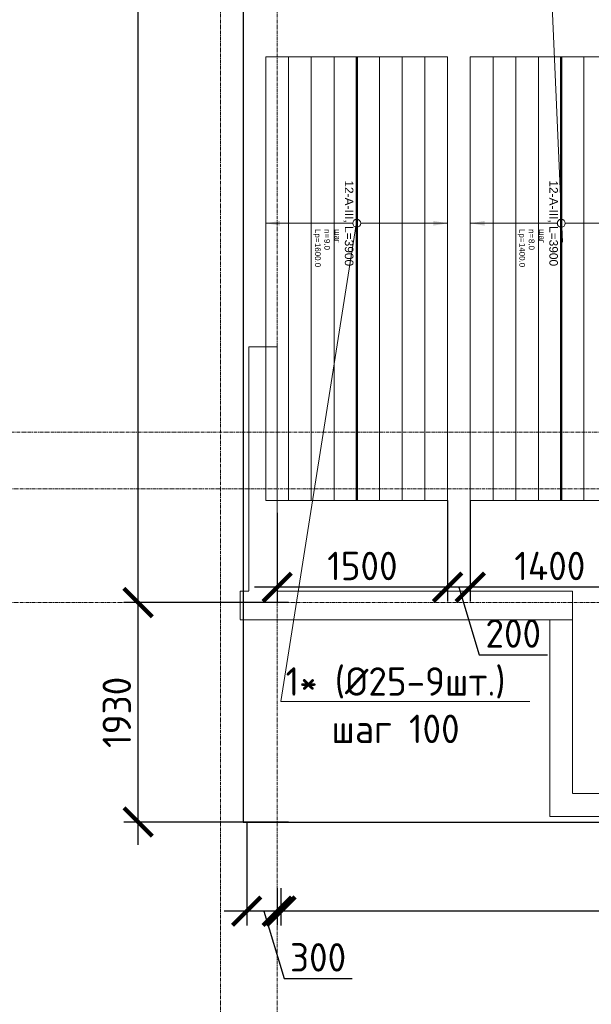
# Model space of a CAD drawing. Header units: millimetres. Extents: x -56135 to 1694203, y -446411 to -23139.
# Tile 183 of 256: x 859884 to 864917, y -131732 to -123072. Entities that reach past the tile are written whole.
import ezdxf
from ezdxf import colors
from ezdxf.entities.mleader import LeaderData, LeaderLine
from ezdxf.enums import TextEntityAlignment as Align
from ezdxf.math import Vec2, Vec3

# ---------------------------------------------------------------- set-up
doc = ezdxf.new("R2010")
doc.units = ezdxf.units.MM
doc.set_wipeout_variables(frame=1)
for name, pattern in [('01 Штриховая _4 мм_', [6, 3.5, -2.5]), ('______5', [1100, 800, -100, 100, -100]), ('GOST2.303 4', [7, 5, -2, 0]), ('осевая', [50.8, 31.75, -6.35, 6.35, -6.35])]:
    doc.linetypes.add(name, pattern=pattern)
for name, color, linetype, lineweight in [('0 Фундамент', 5, 'Continuous', 30), ('АрмСтер', 2, 'Continuous', 50), ('контур распр. стерхней', 2, 'GOST2.303 4', 20), ('Оси', 40, '______5', 18), ('подоснова', 151, 'Continuous', 5), ('РАЗМЕРЫ', 1, 'Continuous', 9), ('СТЕНЫ', 3, 'Continuous', 30)]:
    doc.layers.add(name, color=color, linetype=linetype, lineweight=lineweight)
doc.layers.add('АрмСтер_атрибуты', color=2, linetype='Continuous', lineweight=0, plot=False)
doc.layers.add('АрмСтер_невид', color=8, linetype='Continuous', lineweight=0, plot=False)
doc.styles.add('GOST-2.304_Type-B', font='GOST_Common.ttf')
doc.styles.get("Standard").update_dxf_attribs({"font": 'arial.ttf'})
doc.styles.add('Аннотативный', font='arial.ttf')
doc.dimstyles.new('СПДС', dxfattribs={"dimscale": 100, "dimtxt": 2.5, "dimasz": 2.5, "dimexe": 1.25, "dimexo": 0, "dimtad": 1, "dimdec": 0, "dimtxsty": 'GOST-2.304_Type-B', "dimblk": 'ARCHTICK', "dimcen": 2.5, "dimdle": 2, "dimadec": 0, "dimazin": 2, "dimtfac": 0.75, "dimtdec": 0, "dimtmove": 1, "dimatfit": 3, "dimfxl": 1, "dimtolj": 1, "dimarcsym": 1})

# ---------------------------------------------------------------- blocks, each defined once
blk = doc.blocks.new('оси 2.2-2.3')
at = {"layer": 'Оси', "color": 16, "linetype": 'осевая', "lineweight": 0, "transparency": 33554687}
for p, q in [((473954.9, -105027.5), (473954.9, -134138.1)), ((474454.9, -105027.5), (474454.9, -134138.1)), ((468653.8, -126895.4), (523707.4, -126895.4)), ((468076.3, -127395.4), (524372.9, -127395.4)), ((468076.3, -128395.4), (524372.9, -128395.4))]:
    blk.add_line(p, q, dxfattribs=at)
blk = doc.blocks.new('_ArchTick')
at = {"color": 0, "linetype": 'ByBlock', "const_width": 0.15}
blk.add_lwpolyline([(-0.5, -0.5), (0.5, 0.5)], dxfattribs=at)
blk = doc.blocks.new('*D175')
at = {"layer": 'DEFPOINTS', "color": 0, "transparency": 16777216}
for p in [(908951.2, -130129.2), (862151.3, -130711.2), (862151.3, -130913)]:
    blk.add_point(p, dxfattribs=at)
at = {"layer": 'РАЗМЕРЫ', "color": 0, "lineweight": -2, "transparency": 16777216}
for p, q in [((908951.2, -130129.2), (908951.2, -131038)), ((862151.3, -130711.2), (862151.3, -131038)), ((909151.2, -130913), (861951.3, -130913))]:
    blk.add_line(p, q, dxfattribs=at)
at = {"layer": 'РАЗМЕРЫ', "color": 0, "lineweight": -2, "transparency": 16777216, "xscale": 250, "yscale": 250, "zscale": 250, "rotation": 180}
blk.add_blockref('_ArchTick', (862151.3, -130913), dxfattribs=at)
at = {"layer": 'РАЗМЕРЫ', "color": 0, "lineweight": -2, "transparency": 16777216, "xscale": 250, "yscale": 250, "zscale": 250}
blk.add_blockref('_ArchTick', (908951.2, -130913), dxfattribs=at)
at = {"layer": 'РАЗМЕРЫ', "color": 0, "transparency": 16777216, "insert": (885551.3, -130725.5), "char_height": 250, "attachment_point": 5, "style": 'GOST-2.304_Type-B'}
blk.add_mtext('\\A1;46800', dxfattribs=at)
blk = doc.blocks.new('*D176')
at = {"layer": 'DEFPOINTS', "color": 0, "transparency": 16777216}
for p in [(861883, -130129.2), (862183.3, -130711.2), (861883, -130913)]:
    blk.add_point(p, dxfattribs=at)
at = {"layer": 'РАЗМЕРЫ', "color": 0, "lineweight": -2, "transparency": 16777216}
for p, q in [((861883, -130129.2), (861883, -131038)), ((862183.3, -130711.2), (862183.3, -131038)), ((862383.3, -130913), (861683, -130913)), ((862033.2, -130913), (862211.3, -131506.7)), ((862211.3, -131506.7), (862811.3, -131506.7))]:
    blk.add_line(p, q, dxfattribs=at)
at = {"layer": 'РАЗМЕРЫ', "color": 0, "lineweight": -2, "transparency": 16777216, "xscale": 250, "yscale": 250, "zscale": 250, "rotation": 180}
blk.add_blockref('_ArchTick', (861883, -130913), dxfattribs=at)
at = {"layer": 'РАЗМЕРЫ', "color": 0, "lineweight": -2, "transparency": 16777216, "xscale": 250, "yscale": 250, "zscale": 250}
blk.add_blockref('_ArchTick', (862183.3, -130913), dxfattribs=at)
at = {"layer": 'РАЗМЕРЫ', "color": 0, "transparency": 16777216, "insert": (862511.3, -131319.2), "char_height": 250, "attachment_point": 5, "style": 'GOST-2.304_Type-B'}
blk.add_mtext('\\A1;300', dxfattribs=at)
blk = doc.blocks.new('*D177')
at = {"layer": 'DEFPOINTS', "color": 0, "transparency": 16777216}
for p in [(860926.8, -128199.2), (862251.6, -128199.2), (862251.6, -130129.2)]:
    blk.add_point(p, dxfattribs=at)
at = {"layer": 'РАЗМЕРЫ', "color": 0, "lineweight": -2, "transparency": 16777216}
for p, q in [((860926.8, -130329.2), (860926.8, -127999.2)), ((862251.6, -128199.2), (860801.8, -128199.2)), ((862251.6, -130129.2), (860801.8, -130129.2))]:
    blk.add_line(p, q, dxfattribs=at)
at = {"layer": 'РАЗМЕРЫ', "color": 0, "lineweight": -2, "transparency": 16777216, "xscale": 250, "yscale": 250, "zscale": 250}
for p, rotation in [((860926.8, -128199.2), 90), ((860926.8, -130129.2), 270)]:
    blk.add_blockref('_ArchTick', p, dxfattribs=dict(at, rotation=rotation))
at = {"layer": 'РАЗМЕРЫ', "color": 0, "transparency": 16777216, "insert": (860739.3, -129164.2), "char_height": 250, "attachment_point": 5, "rotation": 90, "style": 'GOST-2.304_Type-B'}
blk.add_mtext('\\A1;1930', dxfattribs=at)
blk = doc.blocks.new('*D178')
at = {"layer": 'DEFPOINTS', "color": 0, "transparency": 16777216}
for p in [(860926.8, -106299.2), (862183.3, -106299.2), (862251.6, -128199.2)]:
    blk.add_point(p, dxfattribs=at)
at = {"layer": 'РАЗМЕРЫ', "color": 0, "lineweight": -2, "transparency": 16777216}
for p, q in [((860926.8, -128399.2), (860926.8, -106099.2)), ((862183.3, -106299.2), (860801.8, -106299.2)), ((862251.6, -128199.2), (860801.8, -128199.2))]:
    blk.add_line(p, q, dxfattribs=at)
at = {"layer": 'РАЗМЕРЫ', "color": 0, "lineweight": -2, "transparency": 16777216, "xscale": 250, "yscale": 250, "zscale": 250}
for p, rotation in [((860926.8, -106299.2), 90), ((860926.8, -128199.2), 270)]:
    blk.add_blockref('_ArchTick', p, dxfattribs=dict(at, rotation=rotation))
at = {"layer": 'РАЗМЕРЫ', "color": 0, "transparency": 16777216, "insert": (860739.3, -117249.2), "char_height": 250, "attachment_point": 5, "rotation": 90, "style": 'GOST-2.304_Type-B'}
blk.add_mtext('\\A1;21900', dxfattribs=at)
blk = doc.blocks.new('*U184')
at = {"layer": 'АрмСтер_невид', "ltscale": 100}
for p, q in [((-1462.5, 800), (2437.5, 800)), ((-1462.5, 600), (2437.5, 600)), ((-1462.5, 400), (2437.5, 400)), ((-1462.5, 200), (2437.5, 200)), ((-1462.5, -200), (2437.5, -200)), ((-1462.5, -400), (2437.5, -400)), ((-1462.5, -600), (2437.5, -600)), ((-1462.5, -800), (2437.5, -800))]:
    blk.add_line(p, q, dxfattribs=at)
at = {"layer": 'РАЗМЕРЫ'}
for p, q in [((112.5, 800), (-112.5, 800)), ((112.5, -800), (-112.5, -800))]:
    blk.add_line(p, q, dxfattribs=at)
at = {"layer": 'РАЗМЕРЫ', "ltscale": 15}
blk.add_line((0, -800), (0, 800), dxfattribs=at)
at = {"layer": 'РАЗМЕРЫ'}
for points in [[(0, 800), (20.9, 674.8), (-20.9, 674.8)], [(0, -800), (20.9, -674.8), (-20.9, -674.8)]]:
    blk.add_solid(points, dxfattribs=at)
at = {"layer": 'АрмСтер_атрибуты', "color": 215, "ltscale": 15, "style": 'Аннотативный'}
for s, p in [('шаг', (51.4, -194.2)), ('n=', (51.4, -285.1)), ('Lр=', (50.2, -367.8))]:
    blk.add_text(s, height=50, dxfattribs=at).set_placement(p)
at = {"layer": 'АрмСтер_атрибуты', "style": 'Аннотативный', "flags": 8}
blk.add_attdef('ПОЗ', (110, 29.6), '', height=75, dxfattribs=at)
at = {"layer": 'АрмСтер_атрибуты', "color": 215, "style": 'Аннотативный'}
for tag, p, flags in [('ШАГ', (190.9, -194.2), 10), ('КОЛ', (138, -285.1), 8), ('ШИРИНА', (172.9, -367.8), 8)]:
    blk.add_attdef(tag, p, '', height=50, dxfattribs=dict(at, flags=flags))
at = {"layer": 'АрмСтер_атрибуты', "flags": 9}
for tag, p in [('МАССА', (-1033.5, -1010.5)), ('ОБОЗНАЧЕНИЕ', (-1033.5, -1124.4))]:
    blk.add_attdef(tag, p, '', height=75, dxfattribs=at)
at = {"linetype": 'Continuous', "lineweight": 0}
blk.add_wipeout([(35, 0), (28.3, 20.6), (10.8, 33.3), (-10.8, 33.3), (-28.3, 20.6), (-35, 0), (-28.3, -20.6), (-10.8, -33.3), (10.8, -33.3), (28.3, -20.6)], dxfattribs=at)
at = {"color": 0, "linetype": 'ByBlock', "lineweight": -2, "ltscale": 100}
blk.add_line((-1462.5, 0), (2437.5, 0), dxfattribs=at)
at = {"layer": 'АрмСтер_невид', "ltscale": 100}
blk.add_line((-1462.5, 0), (2437.5, 0), dxfattribs=at)
at = {"layer": 'РАЗМЕРЫ'}
blk.add_circle((0, 0), 35, dxfattribs=at)
at = {"layer": 'АрмСтер_атрибуты', "style": 'Аннотативный', "flags": 8}
blk.add_attdef('НАИМЕНОВАНИЕ', text='', height=75, dxfattribs=at).set_placement((0, -29.3), align=Align.TOP_CENTER)
blk = doc.blocks.new('_None')
blk = doc.blocks.new('*U197')
at = {"layer": 'АрмСтер_невид', "ltscale": 100}
for p, q in [((-1462.5, 600), (2437.5, 600)), ((-1462.5, 400), (2437.5, 400)), ((-1462.5, 200), (2437.5, 200)), ((-1462.5, -200), (2437.5, -200)), ((-1462.5, -400), (2437.5, -400)), ((-1462.5, -600), (2437.5, -600)), ((-1462.5, -800), (2437.5, -800))]:
    blk.add_line(p, q, dxfattribs=at)
at = {"layer": 'РАЗМЕРЫ'}
for p, q in [((112.5, 600), (-112.5, 600)), ((112.5, -800), (-112.5, -800))]:
    blk.add_line(p, q, dxfattribs=at)
at = {"layer": 'РАЗМЕРЫ', "ltscale": 15}
blk.add_line((0, -800), (0, 600), dxfattribs=at)
at = {"layer": 'РАЗМЕРЫ'}
for points in [[(0, 600), (20.9, 474.8), (-20.9, 474.8)], [(0, -800), (20.9, -674.8), (-20.9, -674.8)]]:
    blk.add_solid(points, dxfattribs=at)
at = {"layer": 'АрмСтер_атрибуты', "color": 215, "ltscale": 15, "style": 'Аннотативный'}
for s, p in [('шаг', (51.4, -194.2)), ('n=', (51.4, -285.1)), ('Lр=', (50.2, -367.8))]:
    blk.add_text(s, height=50, dxfattribs=at).set_placement(p)
at = {"layer": 'АрмСтер_атрибуты', "style": 'Аннотативный', "flags": 8}
blk.add_attdef('ПОЗ', (110, 29.6), '', height=75, dxfattribs=at)
at = {"layer": 'АрмСтер_атрибуты', "color": 215, "style": 'Аннотативный'}
for tag, p, flags in [('ШАГ', (190.9, -194.2), 10), ('КОЛ', (138, -285.1), 8), ('ШИРИНА', (172.9, -367.8), 8)]:
    blk.add_attdef(tag, p, '', height=50, dxfattribs=dict(at, flags=flags))
at = {"layer": 'АрмСтер_атрибуты', "flags": 9}
for tag, p in [('МАССА', (-1033.5, -1010.5)), ('ОБОЗНАЧЕНИЕ', (-1033.5, -1124.4))]:
    blk.add_attdef(tag, p, '', height=75, dxfattribs=at)
at = {"linetype": 'Continuous', "lineweight": 0}
blk.add_wipeout([(35, 0), (28.3, 20.6), (10.8, 33.3), (-10.8, 33.3), (-28.3, 20.6), (-35, 0), (-28.3, -20.6), (-10.8, -33.3), (10.8, -33.3), (28.3, -20.6)], dxfattribs=at)
at = {"color": 0, "linetype": 'ByBlock', "lineweight": -2, "ltscale": 100}
blk.add_line((-1462.5, 0), (2437.5, 0), dxfattribs=at)
at = {"layer": 'АрмСтер_невид', "ltscale": 100}
blk.add_line((-1462.5, 0), (2437.5, 0), dxfattribs=at)
at = {"layer": 'РАЗМЕРЫ'}
blk.add_circle((0, 0), 35, dxfattribs=at)
at = {"layer": 'АрмСтер_атрибуты', "style": 'Аннотативный', "flags": 8}
blk.add_attdef('НАИМЕНОВАНИЕ', text='', height=75, dxfattribs=at).set_placement((0, -29.3), align=Align.TOP_CENTER)
blk = doc.blocks.new('*D247')
at = {"layer": 'DEFPOINTS', "color": 0, "transparency": 16777216}
for p in [(863851.4, -127299.7), (865251.4, -127299.7), (863851.4, -128064.3)]:
    blk.add_point(p, dxfattribs=at)
at = {"layer": 'РАЗМЕРЫ', "color": 0, "lineweight": -2, "transparency": 16777216}
for p, q in [((863851.4, -127299.7), (863851.4, -128189.3)), ((865251.4, -127299.7), (865251.4, -128189.3)), ((865451.4, -128064.3), (863651.4, -128064.3))]:
    blk.add_line(p, q, dxfattribs=at)
at = {"layer": 'РАЗМЕРЫ', "color": 0, "lineweight": -2, "transparency": 16777216, "xscale": 250, "yscale": 250, "zscale": 250, "rotation": 180}
blk.add_blockref('_ArchTick', (863851.4, -128064.3), dxfattribs=at)
at = {"layer": 'РАЗМЕРЫ', "color": 0, "lineweight": -2, "transparency": 16777216, "xscale": 250, "yscale": 250, "zscale": 250}
blk.add_blockref('_ArchTick', (865251.4, -128064.3), dxfattribs=at)
at = {"layer": 'РАЗМЕРЫ', "color": 0, "transparency": 16777216, "insert": (864551.4, -127876.8), "char_height": 250, "attachment_point": 5, "style": 'GOST-2.304_Type-B'}
blk.add_mtext('\\A1;1400', dxfattribs=at)
blk = doc.blocks.new('*D248')
at = {"layer": 'DEFPOINTS', "color": 0, "transparency": 16777216}
for p in [(863651.4, -127299.7), (863851.4, -127299.7), (863651.4, -128064.3)]:
    blk.add_point(p, dxfattribs=at)
at = {"layer": 'РАЗМЕРЫ', "color": 0, "lineweight": -2, "transparency": 16777216}
for p, q in [((863651.4, -127299.7), (863651.4, -128189.3)), ((863851.4, -127299.7), (863851.4, -128189.3)), ((864051.4, -128064.3), (863451.4, -128064.3)), ((863751.4, -128064.3), (863929.5, -128658.1)), ((863929.5, -128658.1), (864529.5, -128658.1))]:
    blk.add_line(p, q, dxfattribs=at)
at = {"layer": 'РАЗМЕРЫ', "color": 0, "lineweight": -2, "transparency": 16777216, "xscale": 250, "yscale": 250, "zscale": 250, "rotation": 180}
blk.add_blockref('_ArchTick', (863651.4, -128064.3), dxfattribs=at)
at = {"layer": 'РАЗМЕРЫ', "color": 0, "lineweight": -2, "transparency": 16777216, "xscale": 250, "yscale": 250, "zscale": 250}
blk.add_blockref('_ArchTick', (863851.4, -128064.3), dxfattribs=at)
at = {"layer": 'РАЗМЕРЫ', "color": 0, "transparency": 16777216, "insert": (864229.5, -128470.6), "char_height": 250, "attachment_point": 5, "style": 'GOST-2.304_Type-B'}
blk.add_mtext('\\A1;200', dxfattribs=at)
blk = doc.blocks.new('*D249')
at = {"layer": 'DEFPOINTS', "color": 0, "transparency": 16777216}
for p in [(863651.4, -127299.7), (862151.3, -127410.3), (862151.3, -128064.3)]:
    blk.add_point(p, dxfattribs=at)
at = {"layer": 'РАЗМЕРЫ', "color": 0, "lineweight": -2, "transparency": 16777216}
for p, q in [((863651.4, -127299.7), (863651.4, -128189.3)), ((862151.3, -127410.3), (862151.3, -128189.3)), ((863851.4, -128064.3), (861951.3, -128064.3))]:
    blk.add_line(p, q, dxfattribs=at)
at = {"layer": 'РАЗМЕРЫ', "color": 0, "lineweight": -2, "transparency": 16777216, "xscale": 250, "yscale": 250, "zscale": 250, "rotation": 180}
blk.add_blockref('_ArchTick', (862151.3, -128064.3), dxfattribs=at)
at = {"layer": 'РАЗМЕРЫ', "color": 0, "lineweight": -2, "transparency": 16777216, "xscale": 250, "yscale": 250, "zscale": 250}
blk.add_blockref('_ArchTick', (863651.4, -128064.3), dxfattribs=at)
at = {"layer": 'РАЗМЕРЫ', "color": 0, "transparency": 16777216, "insert": (862901.3, -127876.8), "char_height": 250, "attachment_point": 5, "style": 'GOST-2.304_Type-B'}
blk.add_mtext('\\A1;1500', dxfattribs=at)
blk = doc.blocks.new('стены  тп')
at = {"layer": 'СТЕНЫ', "color": 251, "linetype": '01 Штриховая _4 мм_', "lineweight": 0, "true_color": 0x636466}
for p, q in [((542592.3, -336275.7, 3100), (542462.3, -336275.7, 3100)), ((542462.3, -336275.7, 3100), (542462.3, -338425.7, 3100)), ((542712.3, -336275.7, 3100), (542592.3, -336275.7, 3100)), ((542712.3, -338425.7, 3100), (542712.3, -336275.7, 3100)), ((542462.3, -338425.7, 3100), (542387.3, -338425.7, 3100)), ((542387.3, -338425.7, 3100), (542387.3, -338675.7, 3100)), ((545312.3, -338425.7, 3100), (542712.3, -338425.7, 3100)), ((545312.3, -338425.7, 3100), (545312.3, -338675.7, 3100)), ((542387.3, -338675.7, 3100), (545112.3, -338675.7, 3100)), ((545112.3, -338675.7, 3100), (545112.3, -340405.7, 3100)), ((545312.3, -338675.7, 3100), (545112.3, -338675.7, 3100)), ((545112.3, -338675.7, 3100), (545312.3, -338675.7, 3100)), ((545312.3, -340205.7, 3100), (545312.3, -338675.7, 3100)), ((551612.4, -340205.7, 3100), (545312.3, -340205.7, 3100)), ((545112.3, -340405.7, 3100), (545312.3, -340405.7, 3100)), ((545312.3, -340405.7, 3100), (551812.4, -340405.7, 3100))]:
    blk.add_line(p, q, dxfattribs=at)

msp = doc.modelspace()

# ---------------------------------------------------------------- linework, layer by layer
at = {"layer": '0 Фундамент'}
msp.add_lwpolyline([(861851, -105949.2), (861851, -130129.2), (869201, -130129.2), (869201, -130129.2), (881701, -130129.2), (881701, -130129.2), (884051, -130129.2), (884051, -130129.2), (909501, -130129.2), (909501, -126049.2), (910981, -126049.2), (910981, -117449.2), (909501, -117449.2), (909501, -105949.2), (861851, -105949.2)], dxfattribs=at)
at = {"layer": 'контур распр. стерхней', "linetype": '01 Штриховая _4 мм_'}
for points in [[(862051.4, -127299.7), (862051.4, -123399.6), (863651.4, -123399.7), (863651.4, -127299.7)], [(863851.4, -127299.7), (863851.4, -123399.7), (865251.4, -123399.7), (865251.4, -127299.7)]]:
    msp.add_lwpolyline(points, close=True, dxfattribs=at)

# ---------------------------------------------------------------- block references
at = {"layer": 'РАЗМЕРЫ', "color": 1}
msp.add_blockref('оси 2.2-2.3', (387696.3, 196.2), dxfattribs=at)

# ---------------------------------------------------------------- dimensions: what is measured, and where the dimension line sits
for base, p1, p2, picture, middle in [((860926.8, -106299.2), (862251.6, -128199.2), (862183.3, -106299.2), '*D178', (860739.3, -117249.2)), ((860926.8, -128199.2), (862251.6, -130129.2), (862251.6, -128199.2), '*D177', (860739.3, -129164.2))]:
    dim = msp.add_linear_dim(base=base, p1=p1, p2=p2, angle=90, dimstyle='СПДС', dxfattribs=at)
    dim.commit()
    dim.dimension.update_dxf_attribs({"geometry": picture, "text_midpoint": middle})
for base, p1, p2, picture, middle in [((861883, -130913), (862183.3, -130711.2), (861883, -130129.2), '*D176', (862273.8, -131319.2)), ((862151.3, -130913), (908951.2, -130129.2), (862151.3, -130711.2), '*D175', (885551.3, -130725.5))]:
    dim = msp.add_linear_dim(base=base, p1=p1, p2=p2, dimstyle='СПДС', dxfattribs=at)
    dim.commit()
    dim.dimension.update_dxf_attribs({"geometry": picture, "text_midpoint": middle})

# ---------------------------------------------------------------- next in the draw order: block references
at = {"layer": 'АрмСтер', "ltscale": 15}
ref = msp.add_blockref('*U184', (862851.4, -124862.2), dxfattribs=dict(at, rotation=270))
ref.add_attrib('НАИМЕНОВАНИЕ', '12-A-III, L=3900', dxfattribs={"layer": 'АрмСтер_атрибуты', "height": 75, "rotation": 270, "style": 'Аннотативный', "flags": 8}).set_placement((862822, -124862.2), align=Align.TOP_CENTER)
ref.add_attrib('КОЛ', '9.0', (862566.2, -125000.2), dxfattribs={"layer": 'АрмСтер_атрибуты', "color": 215, "height": 50, "rotation": 270, "style": 'Аннотативный', "flags": 8})
ref.add_attrib('ШИРИНА', '1600.0', (862483.6, -125035), dxfattribs={"layer": 'АрмСтер_атрибуты', "color": 215, "height": 50, "rotation": 270, "style": 'Аннотативный', "flags": 8})

# ---------------------------------------------------------------- next in the draw order: leaders
at = {"layer": 'подоснова', "color": 2, "ltscale": 0.3}
ml = msp.add_multileader_mtext('Standard', dxfattribs=at)
ml.set_content('1* (%%C25-9шт.)\\Pшаг 100', color=2, style='GOST-2.304_Type-B')
ml.set_leader_properties(color=256, linetype='ByLayer', lineweight=15)
ml.set_arrow_properties(name='NONE')
ml.build(insert=Vec2(0, 0))
ml.multileader.update_dxf_attribs({"text_left_attachment_type": 6, "text_right_attachment_type": 6, "dogleg_length": 0.1, "arrow_head_size": 18})
ctx = ml.context
ctx.base_point, ctx.char_height, ctx.arrow_head_size, ctx.landing_gap_size, ctx.plane_origin = Vec3(862182.2, -129067.7), 250, 18, 20, Vec3(854389.3, -122521.7)
ctx.left_attachment, ctx.right_attachment, ctx.text_align_type = 6, 6, 1
notes = []
notes.append((ctx, [(0, (1, 1, 0), (862182.1, -129067.7), (1, 0), 0.1, [(0, [(862846.2, -124872.3)], 0, [])])]))
ctx.mtext.insert, ctx.mtext.alignment, ctx.mtext.flow_direction = Vec3(863193.2, -128767.7), 2, 5
for ctx, leaders in notes:
    for number, flags, end, landing, length, lines in leaders:
        leader = LeaderData()
        leader.index, (leader.has_last_leader_line, leader.has_dogleg_vector, leader.attachment_direction) = number, flags
        leader.last_leader_point, leader.dogleg_vector, leader.dogleg_length = Vec3(end), Vec3(landing), length
        for number, points, colour, breaks in lines:
            line = LeaderLine()
            line.index, line.vertices, line.color, line.breaks = number, Vec3.list(points), colors.encode_raw_color(colour), breaks
            leader.lines.append(line)
        ctx.leaders.append(leader)

# ---------------------------------------------------------------- next in the draw order: block references
at = {"layer": 'АрмСтер', "ltscale": 15}
ref = msp.add_blockref('*U197', (864651.4, -124862.2), dxfattribs=dict(at, rotation=270))
ref.add_attrib('НАИМЕНОВАНИЕ', '12-A-III, L=3900', dxfattribs={"layer": 'АрмСтер_атрибуты', "height": 75, "rotation": 270, "style": 'Аннотативный', "flags": 8}).set_placement((864622, -124862.2), align=Align.TOP_CENTER)
ref.add_attrib('КОЛ', '8.0', (864366.2, -125000.2), dxfattribs={"layer": 'АрмСтер_атрибуты', "color": 215, "height": 50, "rotation": 270, "style": 'Аннотативный', "flags": 8})
ref.add_attrib('ШИРИНА', '1400.0', (864283.6, -125035), dxfattribs={"layer": 'АрмСтер_атрибуты', "color": 215, "height": 50, "rotation": 270, "style": 'Аннотативный', "flags": 8})

# ---------------------------------------------------------------- next in the draw order: block references
at = {"layer": 'РАЗМЕРЫ'}
msp.add_blockref('стены  тп', (319438.9, 210326.6, -3100), dxfattribs=at)

# ---------------------------------------------------------------- next in the draw order: dimensions: what is measured, and where the dimension line sits
at = {"layer": 'РАЗМЕРЫ', "color": 1}
for base, p1, p2, picture, middle in [((862151.3, -128064.3), (863651.4, -127299.7), (862151.3, -127410.3), '*D249', (862901.3, -127876.8)), ((863651.4, -128064.3), (863851.4, -127299.7), (863651.4, -127299.7), '*D248', (863992, -128470.6)), ((863851.4, -128064.3), (865251.4, -127299.7), (863851.4, -127299.7), '*D247', (864551.4, -127876.8))]:
    dim = msp.add_linear_dim(base=base, p1=p1, p2=p2, dimstyle='СПДС', dxfattribs=at)
    dim.commit()
    dim.dimension.update_dxf_attribs({"geometry": picture, "text_midpoint": middle})

# ---------------------------------------------------------------- next in the draw order: leaders
at = {"layer": 'подоснова', "color": 2, "ltscale": 0.3}
ml = msp.add_multileader_mtext('Standard', dxfattribs=at)
ml.set_content('3 (%%C12-8шт.)\\Pшаг 200', color=2, style='GOST-2.304_Type-B')
ml.set_leader_properties(color=256, linetype='ByLayer', lineweight=15)
ml.set_arrow_properties(name='NONE')
ml.build(insert=Vec2(0, 0))
ml.multileader.update_dxf_attribs({"text_left_attachment_type": 6, "text_right_attachment_type": 6, "dogleg_length": 0.1, "arrow_head_size": 18})
ctx = ml.context
ctx.base_point, ctx.char_height, ctx.arrow_head_size, ctx.landing_gap_size, ctx.plane_origin = Vec3(862685.3, -122123.6), 250, 18, 20, Vec3(854348.4, -116547.8)
ctx.left_attachment, ctx.right_attachment, ctx.text_align_type = 6, 6, 1
notes = []
notes.append((ctx, [(1, (1, 1, 0), (864536, -122123.6), (-1, 0), 0.1, [(0, [(864661.6, -125027.5)], 0, [])])]))
ctx.mtext.insert, ctx.mtext.alignment, ctx.mtext.flow_direction = Vec3(863610.6, -121823.6), 2, 5
for ctx, leaders in notes:
    for number, flags, end, landing, length, lines in leaders:
        leader = LeaderData()
        leader.index, (leader.has_last_leader_line, leader.has_dogleg_vector, leader.attachment_direction) = number, flags
        leader.last_leader_point, leader.dogleg_vector, leader.dogleg_length = Vec3(end), Vec3(landing), length
        for number, points, colour, breaks in lines:
            line = LeaderLine()
            line.index, line.vertices, line.color, line.breaks = number, Vec3.list(points), colors.encode_raw_color(colour), breaks
            leader.lines.append(line)
        ctx.leaders.append(leader)

doc.saveas('drawing.dxf')
